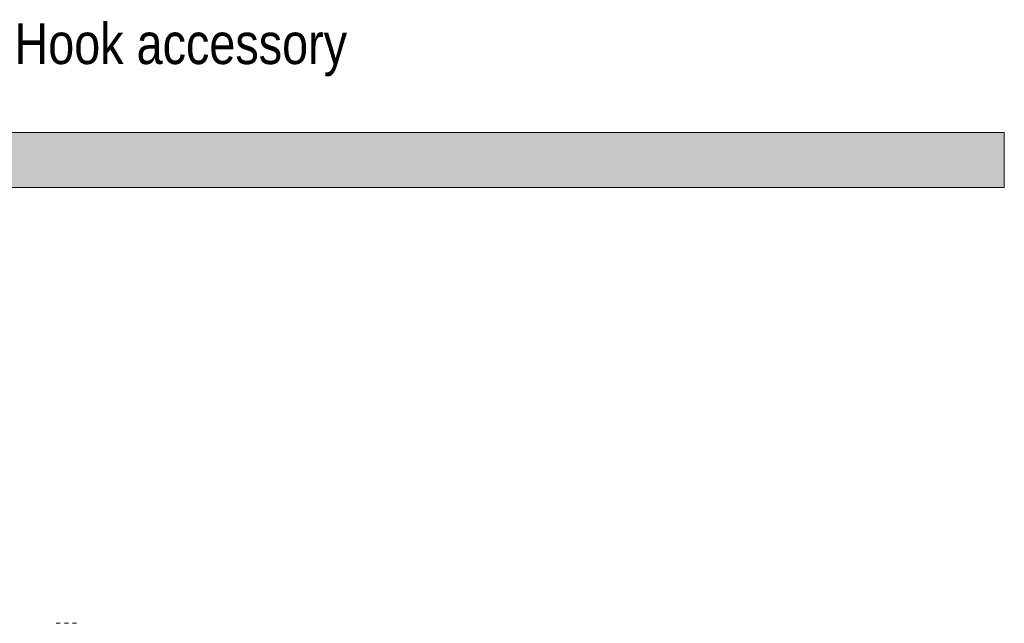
# Model space of a CAD drawing. Header units: millimetres. Extents: x 5395 to 9995, y 397 to 7363.
# Tile 5 of 7: x 7071 to 7795, y 1680 to 2123. Entities that reach past the tile are written whole.
import ezdxf

# ---------------------------------------------------------------- set-up
doc = ezdxf.new("R2010")
doc.units = ezdxf.units.MM
doc.linetypes.add('Dash', pattern=[6, 3, -3])
doc.layers.add('A-ANNO-DIMS', color=7, linetype='Dash', lineweight=9, true_color=0xd2d2d2)
doc.layers.add('A-CLNG', color=7, linetype='Continuous', lineweight=9)
doc.layers.add('G-ANNO-TEXT', color=7, linetype='Continuous', lineweight=9)
doc.styles.add('Arial Narrow_2', font='ARIALN.TTF', dxfattribs={"height": 30})

msp = doc.modelspace()

# ---------------------------------------------------------------- hatches: boundary and pattern name
at = {"layer": 'A-CLNG', "true_color": 0xe8e8e8}
msp.add_hatch(color=254, dxfattribs=at).paths.add_polyline_path([(6595.11, 2000), (7794.95, 2000), (7794.95, 2040.5), (5394.95, 2040.5), (5394.95, 2000), (6595.09, 2000)], flags=0)

# ---------------------------------------------------------------- linework, layer by layer
at = {"layer": 'A-ANNO-DIMS'}
msp.add_line((7113, 1679.92), (7098, 1679.92), dxfattribs=at)
at = {"layer": 'A-CLNG'}
for p, q in [((5394.95, 2040.5), (7794.95, 2040.5)), ((7794.95, 2000), (7794.95, 2040.5)), ((7794.95, 2000), (6604.11, 2000))]:
    msp.add_line(p, q, dxfattribs=at)

# ---------------------------------------------------------------- texts
at = {"layer": 'G-ANNO-TEXT', "color": 251, "true_color": 0x5b5b5b, "insert": (7067.31, 2120.74), "char_height": 30, "width": 306.6455, "attachment_point": 1, "style": 'Arial Narrow_2'}
msp.add_mtext('Hook accessory', dxfattribs=at)

doc.saveas('drawing.dxf')
